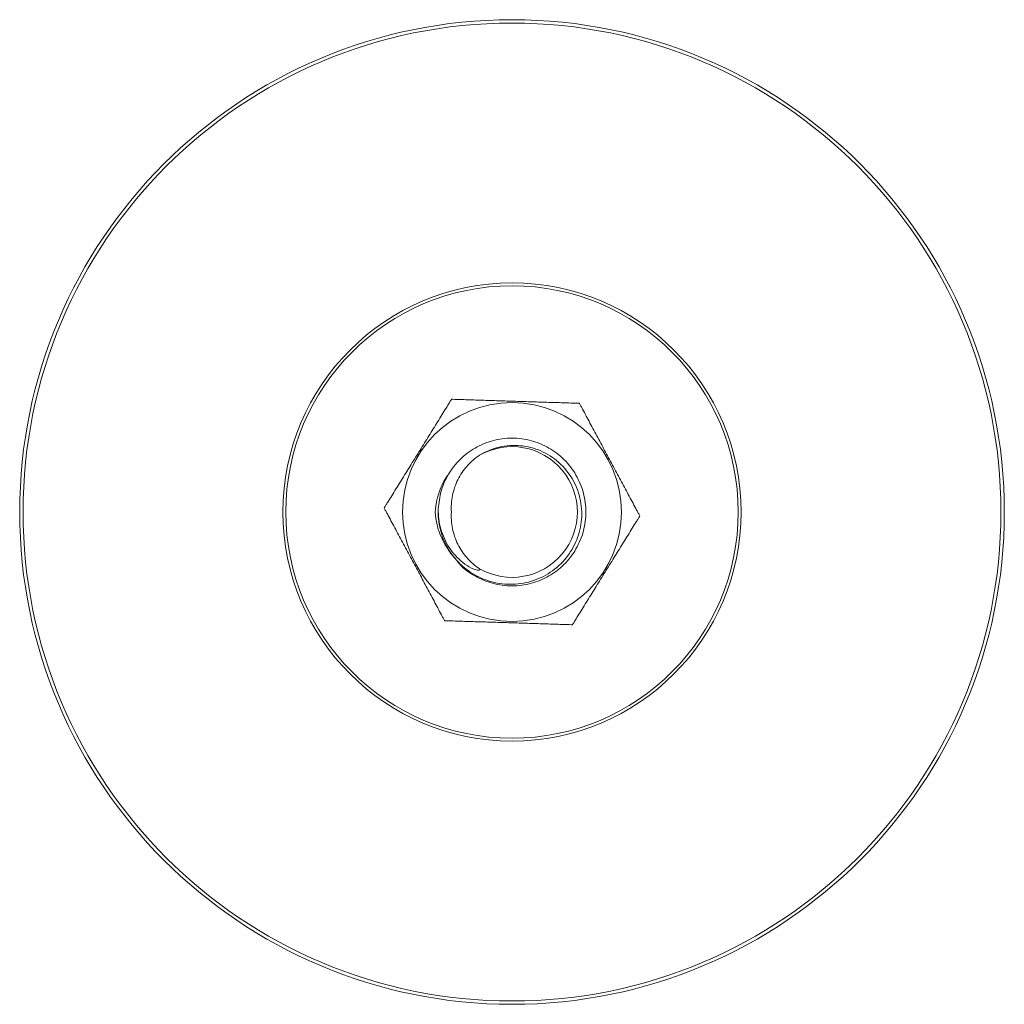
# Model space of a CAD drawing. Header units: millimetres. Extents: x 6 to 218, y 6 to 184.
# Tile 8 of 10: x 102 to 142, y 144 to 184. Entities that reach past the tile are written whole.
import ezdxf

# ---------------------------------------------------------------- set-up
doc = ezdxf.new("R2010")
doc.units = ezdxf.units.MM

msp = doc.modelspace()

# ---------------------------------------------------------------- linework, layer by layer
at = {"color": 142, "linetype": 'Continuous', "lineweight": 0, "true_color": 0x0080c0}
for p, q in [((119.853, 168.088), (119.856, 168.092)), ((119.856, 168.092), (119.861, 168.092)), ((125.044, 167.929), (125.049, 167.928)), ((125.049, 167.928), (125.052, 167.924)), ((117.117, 163.676), (117.12, 163.681)), ((117.12, 163.672), (117.117, 163.676)), ((127.502, 163.353), (127.504, 163.349)), ((127.504, 163.349), (127.502, 163.344)), ((119.572, 159.097), (119.57, 159.101)), ((119.577, 159.096), (119.572, 159.097)), ((124.766, 158.933), (124.761, 158.933)), ((124.769, 158.937), (124.766, 158.933))]:
    msp.add_line(p, q, dxfattribs=at)
at = {"color": 7, "linetype": 'Continuous', "lineweight": 15}
for radius in [20, 19.864, 9.304, 9.19, 4.444]:
    msp.add_circle((122.311, 163.512), radius, dxfattribs=at)
at = {"color": 142, "linetype": 'Continuous', "lineweight": 0, "true_color": 0x0080c0}
for start, end in [(118.1457, 118.2443), (58.1457, 58.2443), (178.1457, 178.2443), (358.1457, 358.2443), (238.1457, 238.2443), (298.1457, 298.2443)]:
    msp.add_arc((122.311, 163.512), 5.194, start, end, dxfattribs=at)
at = {"color": 7, "linetype": 'Continuous', "lineweight": 15}
for radius, start, end in [(2.655, 240.3307, 119.6693), (3, 177.5474, 202.0958)]:
    msp.add_arc((122.311, 163.512), radius, start, end, dxfattribs=at)
for points, knots in [([(117.12, 163.681), (117.14, 163.713), (117.163, 163.749), (117.211, 163.827), (117.236, 163.868), (117.316, 163.996), (117.37, 164.084), (117.538, 164.354), (117.654, 164.541), (117.889, 164.921), (118.008, 165.112), (118.245, 165.495), (118.365, 165.688), (118.604, 166.074), (118.725, 166.268), (118.965, 166.655), (119.084, 166.847), (119.319, 167.226), (119.435, 167.414), (119.603, 167.685), (119.658, 167.774), (119.737, 167.9), (119.762, 167.941), (119.81, 168.019), (119.833, 168.056), (119.853, 168.088)], [0, 0, 0, 0, 0.03125, 0.03125, 0.0625, 0.0625, 0.125, 0.125, 0.25, 0.25, 0.375, 0.375, 0.5, 0.5, 0.625, 0.625, 0.75, 0.75, 0.875, 0.875, 0.9375, 0.9375, 0.96875, 0.96875, 1, 1, 1, 1]), ([(119.861, 168.092), (119.899, 168.091), (119.942, 168.089), (120.033, 168.086), (120.082, 168.085), (120.232, 168.08), (120.336, 168.077), (120.653, 168.067), (120.873, 168.06), (121.32, 168.046), (121.544, 168.039), (121.995, 168.025), (122.221, 168.017), (122.675, 168.003), (122.904, 167.996), (123.36, 167.982), (123.585, 167.975), (124.031, 167.96), (124.252, 167.954), (124.571, 167.943), (124.675, 167.94), (124.823, 167.935), (124.871, 167.934), (124.963, 167.931), (125.007, 167.93), (125.044, 167.929)], [0, 0, 0, 0, 0.03125, 0.03125, 0.0625, 0.0625, 0.125, 0.125, 0.25, 0.25, 0.375, 0.375, 0.5, 0.5, 0.625, 0.625, 0.75, 0.75, 0.875, 0.875, 0.9375, 0.9375, 0.96875, 0.96875, 1, 1, 1, 1]), ([(125.052, 167.924), (125.07, 167.891), (125.09, 167.852), (125.133, 167.772), (125.156, 167.729), (125.227, 167.597), (125.276, 167.505), (125.426, 167.225), (125.53, 167.031), (125.741, 166.637), (125.848, 166.439), (126.061, 166.042), (126.168, 165.842), (126.382, 165.442), (126.49, 165.24), (126.706, 164.839), (126.812, 164.64), (127.023, 164.247), (127.127, 164.052), (127.278, 163.771), (127.327, 163.679), (127.398, 163.548), (127.42, 163.506), (127.464, 163.425), (127.484, 163.386), (127.502, 163.353)], [0, 0, 0, 0, 0.03125, 0.03125, 0.0625, 0.0625, 0.125, 0.125, 0.25, 0.25, 0.375, 0.375, 0.5, 0.5, 0.625, 0.625, 0.75, 0.75, 0.875, 0.875, 0.9375, 0.9375, 0.96875, 0.96875, 1, 1, 1, 1]), ([(119.313, 163.641), (119.341, 163.884), (119.398, 164.378), (119.711, 165.068), (120.18, 165.671), (120.794, 166.139), (121.521, 166.442), (122.311, 166.548), (123.101, 166.442), (123.827, 166.139), (124.453, 165.662), (124.94, 165.03), (125.243, 164.293), (125.344, 163.512), (125.243, 162.732), (124.94, 161.995), (124.453, 161.363), (123.827, 160.886), (123.101, 160.582), (122.311, 160.477), (121.518, 160.581), (120.802, 160.892), (120.312, 161.221), (120.123, 161.478), (120.087, 161.527)], [0, 0, 0, 0, 0.044347, 0.090011, 0.135587, 0.182256, 0.228925, 0.277246, 0.325567, 0.372236, 0.418905, 0.467226, 0.515547, 0.562216, 0.608884, 0.657205, 0.705526, 0.752195, 0.798864, 0.847185, 0.895506, 0.942175, 0.988844, 1, 1, 1, 1]), ([(119.531, 162.384), (119.645, 162.117), (119.793, 161.873), (120.069, 161.539), (120.169, 161.434), (120.382, 161.242), (120.495, 161.154), (120.733, 160.994), (120.859, 160.922), (121.119, 160.798), (121.253, 160.746), (121.663, 160.62), (121.953, 160.575), (122.382, 160.574), (122.525, 160.584), (122.81, 160.625), (122.953, 160.656), (123.227, 160.739), (123.361, 160.79), (123.621, 160.911), (123.748, 160.983), (123.988, 161.142), (124.1, 161.23), (124.312, 161.422), (124.412, 161.527), (124.686, 161.864), (124.831, 162.11), (124.993, 162.513), (125.036, 162.651), (125.101, 162.93), (125.124, 163.071), (125.147, 163.358), (125.147, 163.504), (125.127, 163.79), (125.105, 163.931), (125.041, 164.211), (124.997, 164.35), (124.89, 164.617), (124.826, 164.746), (124.68, 164.992), (124.596, 165.11), (124.412, 165.333), (124.312, 165.436), (123.99, 165.72), (123.743, 165.879), (123.35, 166.05), (123.214, 166.097), (122.934, 166.169), (122.791, 166.193), (122.506, 166.219), (122.363, 166.221), (122.075, 166.201), (121.931, 166.179), (121.652, 166.114), (121.515, 166.07), (121.249, 165.961), (121.119, 165.894), (120.997, 165.819)], [0, 0, 0, 0, 0.0625, 0.0625, 0.09375, 0.09375, 0.125, 0.125, 0.15625, 0.15625, 0.1875, 0.1875, 0.25, 0.25, 0.28125, 0.28125, 0.3125, 0.3125, 0.34375, 0.34375, 0.375, 0.375, 0.40625, 0.40625, 0.4375, 0.4375, 0.5, 0.5, 0.53125, 0.53125, 0.5625, 0.5625, 0.59375, 0.59375, 0.625, 0.625, 0.65625, 0.65625, 0.6875, 0.6875, 0.71875, 0.71875, 0.75, 0.75, 0.8125, 0.8125, 0.84375, 0.84375, 0.875, 0.875, 0.90625, 0.90625, 0.9375, 0.9375, 0.96875, 0.96875, 1, 1, 1, 1]), ([(120.997, 165.819), (120.903, 165.758), (120.814, 165.691), (120.643, 165.544), (120.562, 165.464), (120.338, 165.212), (120.213, 165.026), (120.01, 164.621), (119.938, 164.408), (119.871, 164.078), (119.856, 163.965), (119.841, 163.739), (119.841, 163.626), (119.849, 163.512)], [0, 0, 0, 0, 0.125, 0.125, 0.25, 0.25, 0.5, 0.5, 0.75, 0.75, 0.875, 0.875, 1, 1, 1, 1]), ([(119.57, 159.101), (119.552, 159.134), (119.531, 159.172), (119.488, 159.253), (119.465, 159.296), (119.394, 159.428), (119.345, 159.52), (119.195, 159.799), (119.091, 159.994), (118.88, 160.388), (118.774, 160.586), (118.561, 160.983), (118.454, 161.183), (118.239, 161.583), (118.131, 161.784), (117.916, 162.186), (117.809, 162.385), (117.598, 162.778), (117.494, 162.973), (117.343, 163.254), (117.294, 163.346), (117.224, 163.477), (117.201, 163.519), (117.158, 163.6), (117.137, 163.639), (117.12, 163.672)], [0, 0, 0, 0, 0.03125, 0.03125, 0.0625, 0.0625, 0.125, 0.125, 0.25, 0.25, 0.375, 0.375, 0.5, 0.5, 0.625, 0.625, 0.75, 0.75, 0.875, 0.875, 0.9375, 0.9375, 0.96875, 0.96875, 1, 1, 1, 1]), ([(120.997, 161.206), (121.003, 161.19), (121.007, 161.172), (120.99, 161.148), (120.972, 161.144), (120.922, 161.142), (120.889, 161.15), (120.789, 161.178), (120.726, 161.205), (120.541, 161.296), (120.424, 161.372), (120.208, 161.542), (120.107, 161.636), (119.922, 161.842), (119.837, 161.952), (119.687, 162.183), (119.62, 162.304), (119.506, 162.557), (119.458, 162.688), (119.383, 162.952), (119.356, 163.087), (119.32, 163.362), (119.312, 163.501), (119.313, 163.641)], [0, 0, 0, 0, 0.015625, 0.015625, 0.03125, 0.03125, 0.0625, 0.0625, 0.125, 0.125, 0.25, 0.25, 0.375, 0.375, 0.5, 0.5, 0.625, 0.625, 0.75, 0.75, 0.875, 0.875, 1, 1, 1, 1]), ([(119.999, 161.642), (119.987, 161.652), (119.855, 161.775), (119.657, 162.062), (119.415, 162.502), (119.248, 162.992), (119.208, 163.339), (119.188, 163.512)], [0, 0, 0, 0, 0.023063, 0.259934, 0.496806, 0.748402, 1, 1, 1, 1]), ([(119.849, 163.512), (119.834, 163.286), (119.848, 163.062), (119.937, 162.618), (120.01, 162.405), (120.16, 162.103), (120.218, 162.005), (120.344, 161.818), (120.482, 161.641), (120.641, 161.483), (120.812, 161.336), (120.903, 161.267), (120.997, 161.206)], [0, 0, 0, 0, 0.25, 0.25, 0.5, 0.5, 0.625, 0.625, 0.75, 0.875, 0.875, 1, 1, 1, 1]), ([(127.502, 163.344), (127.482, 163.312), (127.459, 163.276), (127.411, 163.198), (127.385, 163.157), (127.306, 163.029), (127.251, 162.941), (127.084, 162.671), (126.968, 162.484), (126.732, 162.104), (126.614, 161.913), (126.376, 161.53), (126.257, 161.337), (126.017, 160.951), (125.897, 160.757), (125.657, 160.37), (125.538, 160.178), (125.303, 159.799), (125.186, 159.611), (125.018, 159.34), (124.963, 159.251), (124.885, 159.125), (124.86, 159.084), (124.811, 159.006), (124.788, 158.969), (124.769, 158.937)], [0, 0, 0, 0, 0.03125, 0.03125, 0.0625, 0.0625, 0.125, 0.125, 0.25, 0.25, 0.375, 0.375, 0.5, 0.5, 0.625, 0.625, 0.75, 0.75, 0.875, 0.875, 0.9375, 0.9375, 0.96875, 0.96875, 1, 1, 1, 1]), ([(124.761, 158.933), (124.723, 158.934), (124.68, 158.936), (124.588, 158.938), (124.54, 158.94), (124.39, 158.945), (124.286, 158.948), (123.969, 158.958), (123.749, 158.965), (123.302, 158.979), (123.077, 158.986), (122.626, 159), (122.4, 159.007), (121.946, 159.022), (121.717, 159.029), (121.262, 159.043), (121.036, 159.05), (120.59, 159.064), (120.369, 159.071), (120.051, 159.081), (119.946, 159.085), (119.798, 159.089), (119.75, 159.091), (119.658, 159.094), (119.615, 159.095), (119.577, 159.096)], [0, 0, 0, 0, 0.03125, 0.03125, 0.0625, 0.0625, 0.125, 0.125, 0.25, 0.25, 0.375, 0.375, 0.5, 0.5, 0.625, 0.625, 0.75, 0.75, 0.875, 0.875, 0.9375, 0.9375, 0.96875, 0.96875, 1, 1, 1, 1])]:
    msp.add_open_spline(points, degree=3, knots=knots, dxfattribs=at)
at = {"color": 142, "linetype": 'Continuous', "lineweight": 0, "true_color": 0x0080c0}
msp.add_open_spline([(119.188, 163.512), (119.207, 163.682), (119.245, 164.022), (119.414, 164.507), (119.58, 164.854), (119.711, 165.02), (119.735, 165.051)], degree=3, knots=[0, 0, 0, 0, 0.309074, 0.618147, 0.927181, 1, 1, 1, 1], dxfattribs=at)

doc.saveas('drawing.dxf')
